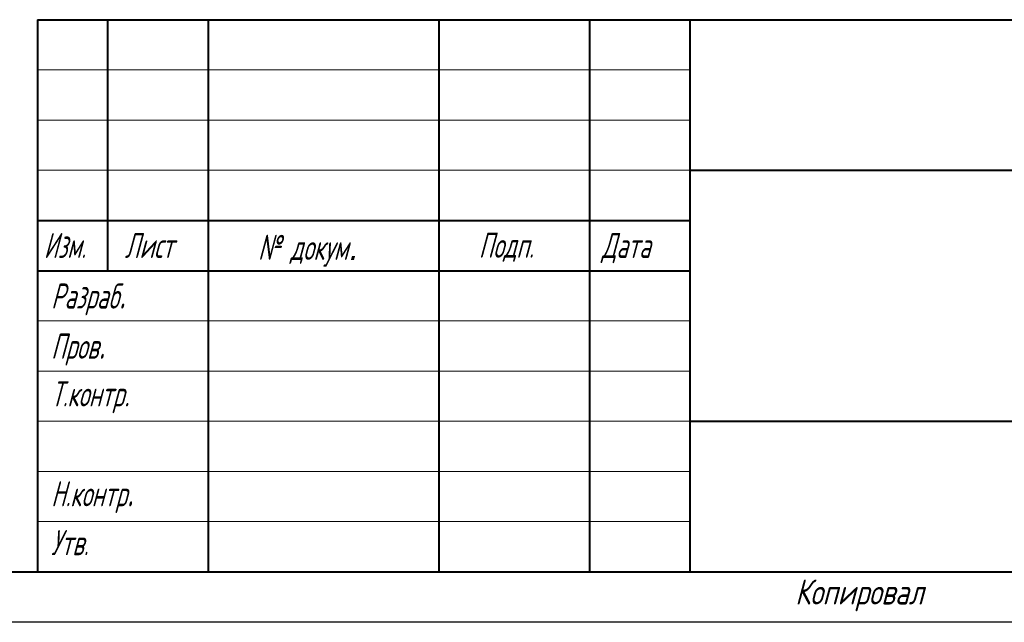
# Model space of a CAD drawing. Header units: millimetres. Extents: x 2345 to 2765, y 1129 to 1426.
# Tile 4 of 8: x 2573 to 2671, y 1129 to 1189. Entities that reach past the tile are written whole.
import ezdxf

# ---------------------------------------------------------------- set-up
doc = ezdxf.new("R2010")
doc.units = ezdxf.units.MM
doc.layers.add('ФОРМАТ', color=7, linetype='Continuous')
doc.styles.add('GOST', font='GOST.shx', dxfattribs={"width": 0.8, "oblique": 15})

msp = doc.modelspace()

# ---------------------------------------------------------------- linework, layer by layer
at = {"layer": 'ФОРМАТ', "linetype": 'Continuous', "lineweight": 40}
for p, q in [((2574.806, 1188.739), (2759.806, 1188.739)), ((2574.806, 1188.739), (2574.806, 1133.739)), ((2581.806, 1163.739), (2581.806, 1188.739)), ((2591.806, 1188.739), (2591.806, 1133.739)), ((2614.806, 1188.739), (2614.806, 1133.739)), ((2629.806, 1188.739), (2629.806, 1133.739)), ((2639.806, 1188.739), (2639.806, 1133.739)), ((2639.806, 1173.739), (2759.806, 1173.739)), ((2574.806, 1168.739), (2639.806, 1168.739)), ((2574.806, 1163.739), (2639.806, 1163.739)), ((2639.806, 1148.739), (2759.806, 1148.739))]:
    msp.add_line(p, q, dxfattribs=at)
at = {"layer": 'ФОРМАТ', "linetype": 'Continuous', "lineweight": 0}
for p, q in [((2574.806, 1183.739), (2639.806, 1183.739)), ((2574.806, 1178.739), (2639.806, 1178.739)), ((2574.806, 1173.739), (2639.806, 1173.739)), ((2574.806, 1158.739), (2639.806, 1158.739)), ((2574.806, 1153.739), (2639.806, 1153.739)), ((2574.806, 1148.739), (2639.806, 1148.739)), ((2574.806, 1143.739), (2639.806, 1143.739)), ((2574.806, 1138.739), (2639.806, 1138.739))]:
    msp.add_line(p, q, dxfattribs=at)
at = {"layer": 'ФОРМАТ', "linetype": 'ByBlock', "lineweight": 40, "ltscale": 5}
msp.add_line((2759.806, 1133.715), (2353.508, 1133.715), dxfattribs=at)
at = {"layer": 'ФОРМАТ', "linetype": 'ByBlock', "ltscale": 5}
msp.add_line((2764.806, 1128.739), (2344.806, 1128.715), dxfattribs=at)

# ---------------------------------------------------------------- texts
at = {"layer": 'ФОРМАТ', "char_height": 2.5, "attachment_point": 1, "style": 'GOST'}
for s, insert in [('{\\Q15;\\W0.784;Изм.}', (2575.44, 1167.502)), ('{\\Q15;\\W0.8;Лист}', (2583.499, 1167.502)), ('№ докум{\\Fwin_eskd|c204;\\W0.965;.}', (2596.785, 1167.312)), ('{\\Q15;\\W0.8;Подп.}', (2618.787, 1167.523)), ('{\\Q15;\\W0.8;Дата}', (2631.03, 1167.502)), ('{\\Q15;\\W0.8;Разраб\\H1.4x;.}', (2576.165, 1163.466)), ('{\\Q15;\\W0.8;Пров\\H1.4x;.}', (2576.165, 1158.466)), ('{\\Q15;\\W0.8;Т.контр\\W0.965;.}', (2576.165, 1152.718)), ('{\\Q15;\\W0.8;Н.контр\\H1.4x;.}', (2576.165, 1143.766)), ('{\\Q15;\\W0.8;Утв.}', (2576.165, 1137.899)), ('{\\Q15;\\W0.965;Копировал}', (2650.306, 1132.987))]:
    msp.add_mtext(s, dxfattribs=dict(at, insert=insert))

doc.saveas('drawing.dxf')
